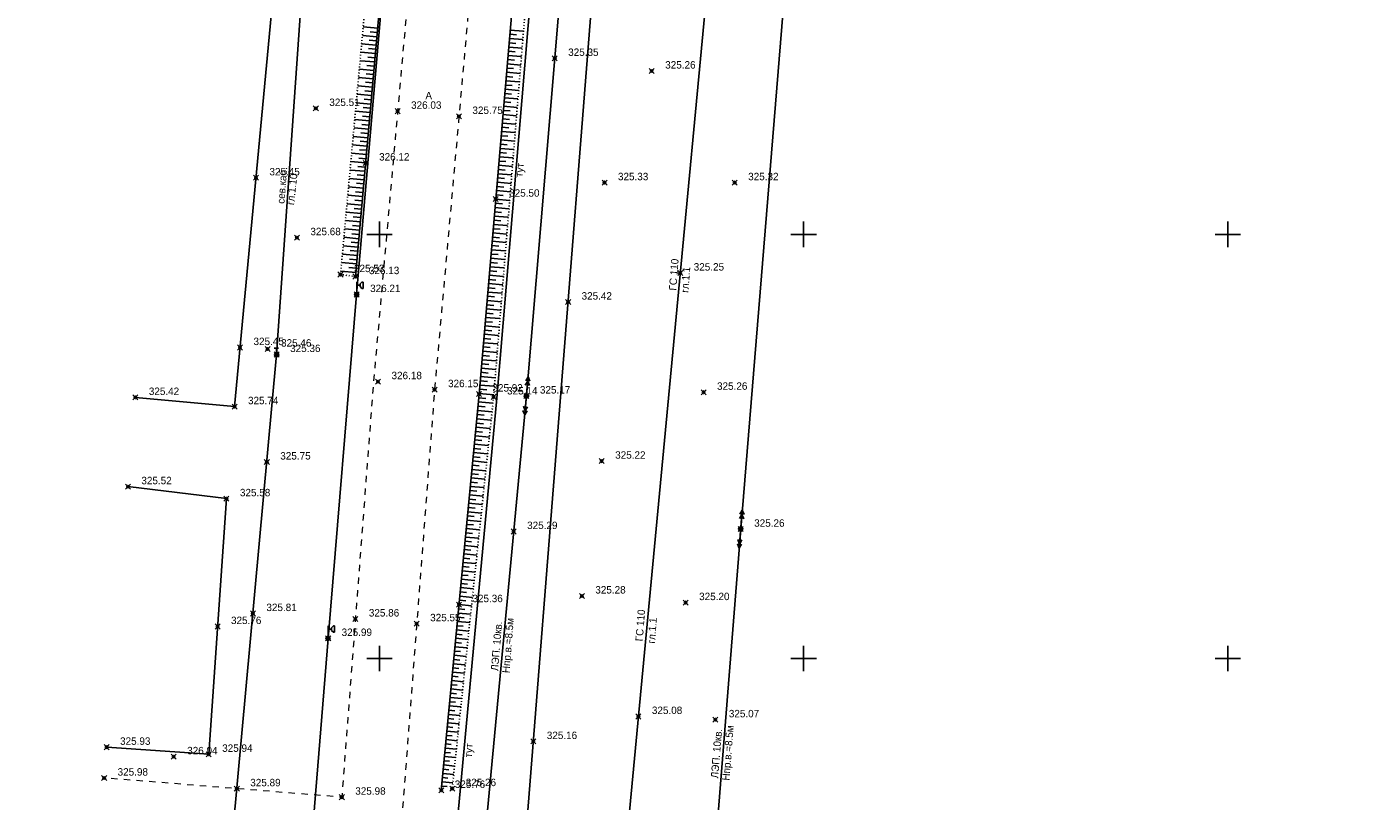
# Model space of a CAD drawing. Header units: metres. Extents: x 707528 to 709248, y 4308395 to 4311045.
# Tile 35 of 104: x 708137 to 708296, y 4308928 to 4309020. Entities that reach past the tile are written whole.
import ezdxf

# ---------------------------------------------------------------- set-up
doc = ezdxf.new("R2010")
doc.units = ezdxf.units.M
doc.header["$LTSCALE"] = 0.5
doc.header["$PDMODE"] = 35
doc.header["$PDSIZE"] = 0.3
for name, pattern in [('Auto_Street_NotBorder_Line_m1', [3, 1.5, -1.5]), ('ДОРОГИ_СТРОЯЩ', [9, 8, -1]), ('Контура низ откосов  Штриховая 0.1-0.5 - - - - - - -', [0.6, 0.1, -0.5])]:
    doc.linetypes.add(name, pattern=pattern)
for name, color, linetype in [('(001) Сетка', 92, 'Continuous'), ('(004) Точки рельефа', 7, 'Continuous'), ('(013) Газ', 30, 'ИК_Газопровод -------г--------'), ('(016) Кабель', 1, 'Continuous'), ('(019) Связь', 3, 'ИК_КАБ_СВЯЗИ'), ('(022) Возд. Линии', 7, 'Continuous'), ('(025) Дорога', 7, 'Continuous'), ('(035) Откосы', 7, 'Continuous'), ('(038) Деревья', 7, 'Continuous'), ('(040) Ограда', 7, 'Continuous')]:
    doc.layers.add(name, color=color, linetype=linetype)
doc.layers.add('AUTO#_ROADS_EXIST_L', color=7, linetype='Continuous', lineweight=15, true_color=0x000000)
doc.styles.add('BM-431', font='txt')
doc.styles.add('D-431', font='txt')
doc.styles.add('S', font='txtwr', dxfattribs={"oblique": 15})
doc.styles.get("Standard").update_dxf_attribs({"font": 'txt.shx'})
doc.linetypes.add('GAZ_VOZDUSH', pattern='A,1,-2,["~",Standard,S=3,R=0,X=-1.5,Y=-1.5],-1,10', length=14)
doc.linetypes.add('ИК_Газопровод -------г--------', pattern='A,9,-0.6,["Г",Standard,S=1.2,R=0,X=0,Y=-0.6],-1.2', length=10.8)
doc.linetypes.add('ИК_КАБ_СВЯЗИ', pattern='A,4,["o",Standard,S=0.5,R=0,X=0,Y=-0.125],4,-2', length=10)
doc.linetypes.add('ИК_Э_КАБ_ВН', pattern='A,8,-2,["<<",Standard,S=1,R=0,X=0,Y=-0.5],8,[">>",Standard,S=1,R=0,X=-1,Y=-0.5],-2', length=20)
doc.linetypes.add('ИК_Э_КАБ_НН', pattern='A,8,-2,["<",Standard,S=1,R=0,X=0,Y=-0.5],8,[">",Standard,S=1,R=0,X=-0.5,Y=-0.5],-2', length=20)
doc.linetypes.add('ОГРАДА_М_1М', pattern='A,2.5,["о",Standard,S=1,R=0,X=0,Y=-0.35],0.5,["0",Standard,S=0.5,R=0,X=-0.3,Y=-0.25],2.5', length=5.5)
doc.linetypes.add('РЯД_ДЕР_ДО4М', pattern='A,0,[133,ltypeshp.shx,S=0.4,R=0,X=0,Y=0],-3', length=3)

# ---------------------------------------------------------------- blocks, each defined once
blk = doc.blocks.new('strela1')
at = {"layer": '(022) Возд. Линии'}
for p, q in [((-2, 0), (-1.5, 0.25)), ((0, 0), (-2, 0)), ((-2, 0), (-1.5, -0.25)), ((-1.5, 0), (-1, 0.25)), ((-1.5, 0), (-1, -0.25))]:
    blk.add_line(p, q, dxfattribs=at)
blk = doc.blocks.new('strela2')
at = {"layer": '(022) Возд. Линии'}
for p, q in [((0, 0), (2, 0)), ((1.5, 0), (1, 0.25)), ((1.5, 0), (1, -0.25)), ((2, 0), (1.5, 0.25)), ((2, 0), (1.5, -0.25))]:
    blk.add_line(p, q, dxfattribs=at)
blk = doc.blocks.new('STOLB')
at = {"layer": '(022) Возд. Линии'}
blk.add_circle((0, 0), 0.25, dxfattribs=at)
blk = doc.blocks.new('*X145')
at = {"color": 0}
for p, q in [((9.5, 5.08), (10.49, 5.08)), ((9.5, 5.07), (10.49, 5.07)), ((9.5, 5.06), (10.49, 5.06)), ((9.5, 5.05), (10.49, 5.05)), ((9.5, 5.04), (10.49, 5.04)), ((9.5, 5.03), (10.49, 5.03)), ((9.5, 5.02), (10.5, 5.02)), ((9.5, 5.01), (10.5, 5.01)), ((9.5, 5), (10.5, 5)), ((9.5, 4.99), (10.5, 4.99)), ((9.5, 4.98), (10.5, 4.98)), ((9.5, 4.97), (10.5, 4.97)), ((9.5, 4.96), (10.49, 4.96)), ((9.5, 4.95), (10.49, 4.95)), ((9.5, 4.94), (10.49, 4.94)), ((9.5, 4.93), (10.49, 4.93)), ((9.5, 4.92), (10.49, 4.92)), ((9.5, 4.91), (10.49, 4.91)), ((9.5, 4.9), (10.49, 4.9)), ((9.51, 5.12), (10.48, 5.12)), ((9.51, 5.11), (10.48, 5.11)), ((9.51, 5.1), (10.48, 5.1)), ((9.51, 5.09), (10.49, 5.09)), ((9.51, 4.89), (10.49, 4.89)), ((9.51, 4.88), (10.48, 4.88)), ((9.51, 4.87), (10.48, 4.87)), ((9.51, 4.86), (10.48, 4.86)), ((9.52, 5.16), (10.47, 5.16)), ((9.52, 5.15), (10.47, 5.15)), ((9.52, 5.14), (10.47, 5.14)), ((9.52, 5.13), (10.48, 5.13)), ((9.52, 4.85), (10.48, 4.85)), ((9.52, 4.84), (10.47, 4.84)), ((9.52, 4.83), (10.47, 4.83)), ((9.53, 5.18), (10.46, 5.18)), ((9.53, 5.17), (10.46, 5.17)), ((9.53, 4.82), (10.47, 4.82)), ((9.53, 4.81), (10.46, 4.81)), ((9.53, 4.8), (10.46, 4.8)), ((9.54, 5.2), (10.45, 5.2)), ((9.54, 5.19), (10.46, 5.19)), ((9.54, 4.79), (10.45, 4.79)), ((9.54, 4.78), (10.45, 4.78)), ((9.55, 5.22), (10.44, 5.22)), ((9.55, 5.21), (10.45, 5.21)), ((9.55, 4.77), (10.44, 4.77)), ((9.55, 4.76), (10.44, 4.76)), ((9.56, 5.24), (10.43, 5.24)), ((9.56, 5.23), (10.44, 5.23)), ((9.56, 4.75), (10.43, 4.75)), ((9.56, 4.74), (10.43, 4.74)), ((9.57, 5.26), (10.42, 5.26)), ((9.57, 5.25), (10.43, 5.25)), ((9.57, 4.73), (10.42, 4.73)), ((9.58, 5.27), (10.41, 5.27)), ((9.58, 4.72), (10.41, 4.72)), ((9.58, 4.71), (10.41, 4.71)), ((9.59, 5.29), (10.4, 5.29)), ((9.59, 5.28), (10.41, 5.28)), ((9.59, 4.7), (10.4, 4.7)), ((9.6, 5.3), (10.39, 5.3)), ((9.6, 4.69), (10.39, 4.69)), ((9.61, 5.31), (10.38, 5.31)), ((9.61, 4.68), (10.39, 4.68)), ((9.61, 4.67), (10.38, 4.67)), ((9.62, 5.32), (10.37, 5.32)), ((9.62, 4.66), (10.37, 4.66)), ((9.63, 5.33), (10.37, 5.33)), ((9.63, 4.65), (10.36, 4.65)), ((9.64, 5.34), (10.36, 5.34)), ((9.64, 4.64), (10.35, 4.64)), ((9.65, 5.35), (10.35, 5.35)), ((9.65, 4.63), (10.34, 4.63)), ((9.66, 5.36), (10.34, 5.36)), ((9.66, 4.62), (10.33, 4.62)), ((9.67, 5.37), (10.32, 5.37)), ((9.67, 4.61), (10.32, 4.61)), ((9.68, 5.38), (10.31, 5.38)), ((9.69, 5.39), (10.3, 5.39)), ((9.69, 4.6), (10.31, 4.6)), ((9.7, 4.59), (10.29, 4.59)), ((9.71, 5.4), (10.29, 5.4)), ((9.71, 4.58), (10.28, 4.58)), ((9.72, 5.41), (10.27, 5.41)), ((9.73, 4.57), (10.26, 4.57)), ((9.74, 5.42), (10.26, 5.42)), ((9.75, 5.43), (10.24, 5.43)), ((9.75, 4.56), (10.25, 4.56)), ((9.76, 4.55), (10.23, 4.55)), ((9.77, 5.44), (10.22, 5.44)), ((9.78, 4.54), (10.21, 4.54)), ((9.79, 5.45), (10.2, 5.45)), ((9.81, 4.53), (10.18, 4.53)), ((9.82, 5.46), (10.18, 5.46)), ((9.83, 4.52), (10.16, 4.52)), ((9.85, 5.47), (10.15, 5.47)), ((9.87, 4.51), (10.12, 4.51)), ((9.88, 5.48), (10.11, 5.48)), ((9.91, 4.5), (10.08, 4.5)), ((9.94, 5.49), (10.05, 5.49))]:
    blk.add_line(p, q, dxfattribs=at)
blk = doc.blocks.new('I01070')
at = {"color": 0}
blk.add_circle((0.05, 0.03), 0.5, dxfattribs=at)
blk.add_blockref('*X145', (-9.95, -4.96), dxfattribs=at)
blk = doc.blocks.new('I0195')
at = {"layer": '(016) Кабель', "color": 0, "linetype": 'ИК_Э_КАБ_ВН'}
for p, q in [((-0.275, 0.74), (0.225, 0.74)), ((-0.025, 0.24), (-0.025, 0.74))]:
    blk.add_line(p, q, dxfattribs=at)
at = {"layer": '(016) Кабель', "color": 0, "linetype": 'ИК_Э_КАБ_ВН', "xscale": 0.5, "yscale": 0.5, "zscale": 0.5}
blk.add_blockref('I01070', (-0.025, -0.01), dxfattribs=at)
blk = doc.blocks.new('U1111')
for p, q in [((0, 0.05), (0.1, 0.05)), ((0, -0.05), (0, 0.05)), ((0.1, 0.45), (0.1, 2.95)), ((0.1, 2.2), (0.85, 2.2)), ((0.1, 0.05), (0.1, -0.05)), ((1.28934, 2.95), (0.85, 2.51066)), ((0.85, 2.51066), (0.85, 1.88934)), ((0.85, 1.88934), (1.28934, 1.45)), ((1.6, 2.95), (1.28934, 2.95)), ((1.28934, 1.45), (1.6, 1.45)), ((1.6, 2.95), (1.6, 1.45)), ((0.1, -0.05), (0, -0.05))]:
    blk.add_line(p, q)
blk.add_lwpolyline([(0.55, 0), (0.3, 0.433013), (-0.2, 0.433013), (-0.45, 0), (-0.2, -0.433013), (0.3, -0.433013)], close=True)
at = {"color": 4, "style": 'S', "oblique": 15}
blk.add_attdef('Z', (1.142936, -1.391276), '', height=2, dxfattribs=at)
blk = doc.blocks.new('Setka')
at = {"layer": '(001) Сетка'}
for p, q in [((-1.5, 0), (1.5, 0)), ((0, 1.5), (0, -1.5))]:
    blk.add_line(p, q, dxfattribs=at)

msp = doc.modelspace()

# ---------------------------------------------------------------- linework, layer by layer
at = {"layer": '(013) Газ', "linetype": 'GAZ_VOZDUSH', "elevation": 324.82, "flags": 128}
msp.add_lwpolyline([(708165.17, 4309921.81), (708237.06, 4309914.63), (708237.8, 4309906.21), (708237.95, 4309892.64), (708271.63, 4309889.79), (708271.63, 4309889.79), (708293.17, 4309888.33), (708284.48, 4309721.93), (708278.28, 4309632.42), (708278.09, 4309626), (708267.1, 4309554.46), (708203.29, 4308878.05), (708188.65, 4308618.68), (708188.65, 4308585.68)], dxfattribs=at)
at = {"layer": '(016) Кабель', "linetype": 'ИК_Э_КАБ_НН', "elevation": 325.65, "flags": 128}
msp.add_lwpolyline([(708148.16, 4308651.7), (708151.5, 4308692.41), (708155.95, 4308744.12), (708160.09, 4308792.08), (708165.82, 4308866.03), (708169.05, 4308905.96), (708172.4, 4308947.61), (708175.76, 4308988.14), (708178.98, 4309025.59), (708182.2, 4309063.2), (708185.81, 4309103.87), (708189.13, 4309144.32), (708192.28, 4309183.21), (708195.86, 4309224.8), (708198.74, 4309260.8), (708202.87, 4309309.74), (708206.45, 4309354.35), (708209.62, 4309392.71), (708214, 4309431.24), (708217.89, 4309470.55), (708222.29, 4309519.97), (708227.65, 4309584.99), (708230.7, 4309620.04), (708233.6, 4309650.66), (708236.61, 4309686.64), (708239.92, 4309725.26), (708242.96, 4309758.87), (708245.88, 4309791.49), (708249.04, 4309830.22), (708251.64, 4309862.09), (708254.55, 4309895.44), (708258.53, 4309939.87), (708262.1, 4309983.75), (708265.01, 4310017.02), (708267.69, 4310050.03), (708270.44, 4310083.37), (708274.29, 4310124.62), (708277.62, 4310164.75), (708280.24, 4310192.85), (708282.13, 4310214.07), (708285.19, 4310249.54), (708287.52, 4310279.26), (708289.72, 4310303.87), (708292.58, 4310337.27), (708295.61, 4310373.42), (708298.17, 4310403.78), (708301.1, 4310436.1), (708303.91, 4310468.22), (708306.25, 4310494.56), (708309.27, 4310529.23), (708312.33, 4310564.7), (708314.66, 4310594.42), (708316.85, 4310619.03), (708319.71, 4310652.44), (708322.75, 4310688.58), (708325.31, 4310718.94), (708328.24, 4310751.26), (708331.05, 4310783.38), (708331.61, 4310789.72)], dxfattribs=at)
at = {"layer": '(019) Связь', "flags": 128}
for points, elevation in [([(708317.15, 4310791), (708301.02, 4310609.69), (708256.74, 4310111.97), (708241.57, 4309932.29), (708189.21, 4309312.33), (708166.33, 4308981.07), (708160.32, 4308915.54), (708146.62, 4308758.23), (708137.03, 4308632.5), (708137.03, 4308632.5), (708137.03, 4308632.5), (708136.9, 4308567.22), (708136.89, 4308563.9)], 324.52), ([(708153.01, 4308571.82), (708156.99, 4308609.51), (708156.99, 4308609.51), (708174.15, 4308666.96), (708174.32, 4308670.73), (708195.36, 4308919.93), (708204.07, 4309029.86), (708218.91, 4309205.25), (708226.16, 4309224.91), (708236.6, 4309425.45), (708237.56, 4309445.94), (708241.53, 4309518.71), (708251.54, 4309611.08), (708253.16, 4309631.29), (708257.43, 4309700.42), (708258.88, 4309712.26), (708269.33, 4309836.62), (708270.39, 4309849.38), (708278.27, 4309932.28), (708280.62, 4309944.7), (708295.32, 4310108.26), (708303.77, 4310173.62), (708303.35, 4310191.01), (708305.19, 4310238.89), (708306.7, 4310249.89), (708308.61, 4310273.09), (708309.89, 4310281.81), (708320.55, 4310401.57), (708321.59, 4310412.94), (708336.89, 4310582.46), (708345.29, 4310694.49), (708346.98, 4310695.56), (708355.08, 4310696.93), (708358.13, 4310696.44)], 325.43)]:
    msp.add_lwpolyline(points, dxfattribs=dict(at, elevation=elevation))
at = {"layer": '(022) Возд. Линии', "flags": 128}
for points, elevation in [([(708173.51, 4308716.07), (708180.43, 4308788.09), (708187.56, 4308888.99), (708190.62, 4308921.47), (708195.78, 4308976.19), (708203.64, 4309069.96), (708211.44, 4309164.29), (708218.6, 4309250.65), (708219.25, 4309256.07), (708222.24, 4309295.89), (708225.83, 4309339.6), (708227.55, 4309406.95), (708237.81, 4309505.38), (708242.3, 4309555.66), (708248.42, 4309625.62), (708247.86, 4309642.82), (708220.32, 4309644.94)], -1.94), ([(708193.11, 4309415.99), (708231.85, 4309412.41), (708252.43, 4309429.3), (708256.6, 4309394.68), (708250.05, 4309317.14), (708243.4, 4309234.8), (708236.64, 4309154.46), (708229.09, 4309058.79), (708221.04, 4308960.49), (708213.33, 4308863.39), (708205.92, 4308779.39), (708198.54, 4308684.64), (708194.36, 4308635.49), (708189.11, 4308573.79)], 325.6)]:
    msp.add_lwpolyline(points, dxfattribs=dict(at, elevation=elevation))
at = {"layer": '(035) Откосы'}
for p, q in [((708176.44, 4309018.68, 325.83), (708178.15, 4309018.53, 325.83)), ((708176.54, 4309019.67, 325.83), (708178.24, 4309019.52, 325.83)), ((708177.34, 4309019.1, 325.83), (708178.2, 4309019.02, 325.83)), ((708193.77, 4309018.31, 325.46), (708195.35, 4309018.18, 325.46)), ((708193.82, 4309018.81, 325.46), (708194.61, 4309018.74, 325.46)), ((708193.86, 4309019.31, 325.46), (708195.43, 4309019.17, 325.46)), ((708176.26, 4309016.7, 325.83), (708177.97, 4309016.54, 325.83)), ((708176.35, 4309017.69, 325.83), (708178.06, 4309017.54, 325.83)), ((708177.16, 4309017.12, 325.83), (708178.02, 4309017.04, 325.83)), ((708177.25, 4309018.11, 325.83), (708178.11, 4309018.03, 325.83)), ((708193.65, 4309016.82, 325.46), (708194.44, 4309016.75, 325.46)), ((708193.69, 4309017.31, 325.46), (708195.27, 4309017.18, 325.46)), ((708193.73, 4309017.81, 325.46), (708194.52, 4309017.74, 325.46)), ((708176.17, 4309015.7, 325.83), (708177.89, 4309015.55, 325.83)), ((708176.98, 4309015.13, 325.83), (708177.84, 4309015.06, 325.83)), ((708177.07, 4309016.12, 325.83), (708177.93, 4309016.05, 325.83)), ((708193.52, 4309015.32, 325.46), (708195.11, 4309015.19, 325.46)), ((708193.56, 4309015.82, 325.46), (708194.36, 4309015.75, 325.46)), ((708193.6, 4309016.32, 325.46), (708195.19, 4309016.18, 325.46)), ((708175.99, 4309013.72, 325.83), (708177.71, 4309013.57, 325.83)), ((708176.08, 4309014.71, 325.83), (708177.8, 4309014.56, 325.83)), ((708176.89, 4309014.14, 325.83), (708177.75, 4309014.06, 325.83)), ((708193.39, 4309013.83, 325.46), (708194.19, 4309013.76, 325.46)), ((708193.43, 4309014.33, 325.46), (708195.03, 4309014.19, 325.46)), ((708193.48, 4309014.82, 325.46), (708194.27, 4309014.76, 325.46)), ((708175.9, 4309012.73, 325.83), (708177.62, 4309012.58, 325.83)), ((708176.72, 4309012.16, 325.83), (708177.58, 4309012.08, 325.83)), ((708176.8, 4309013.15, 325.83), (708177.66, 4309013.07, 325.83)), ((708193.22, 4309011.84, 325.46), (708194.02, 4309011.77, 325.46)), ((708193.26, 4309012.33, 325.46), (708194.86, 4309012.2, 325.46)), ((708193.31, 4309012.83, 325.46), (708194.11, 4309012.76, 325.46)), ((708193.35, 4309013.33, 325.46), (708194.95, 4309013.19, 325.46)), ((708175.72, 4309010.75, 325.83), (708177.44, 4309010.59, 325.83)), ((708175.81, 4309011.74, 325.83), (708177.53, 4309011.58, 325.83)), ((708176.63, 4309011.16, 325.83), (708177.49, 4309011.09, 325.83)), ((708193.09, 4309010.34, 325.46), (708194.7, 4309010.2, 325.46)), ((708193.13, 4309010.84, 325.46), (708193.94, 4309010.77, 325.46)), ((708193.18, 4309011.34, 325.46), (708194.78, 4309011.2, 325.46)), ((708175.54, 4309008.76, 325.83), (708177.27, 4309008.61, 325.83)), ((708175.63, 4309009.75, 325.83), (708177.35, 4309009.6, 325.83)), ((708176.45, 4309009.18, 325.83), (708177.31, 4309009.1, 325.83)), ((708176.54, 4309010.17, 325.83), (708177.4, 4309010.1, 325.83)), ((708192.96, 4309008.85, 325.46), (708193.77, 4309008.78, 325.46)), ((708193.01, 4309009.35, 325.46), (708194.62, 4309009.21, 325.46)), ((708193.05, 4309009.84, 325.46), (708193.86, 4309009.78, 325.46)), ((708175.45, 4309007.77, 325.83), (708177.18, 4309007.62, 325.83)), ((708176.27, 4309007.2, 325.83), (708177.13, 4309007.12, 325.83)), ((708176.36, 4309008.19, 325.83), (708177.22, 4309008.11, 325.83)), ((708192.84, 4309007.35, 325.46), (708194.46, 4309007.22, 325.46)), ((708192.88, 4309007.85, 325.46), (708193.69, 4309007.78, 325.46)), ((708192.92, 4309008.35, 325.46), (708194.54, 4309008.21, 325.46)), ((708175.26, 4309005.79, 325.83), (708177, 4309005.63, 325.83)), ((708175.36, 4309006.78, 325.83), (708177.09, 4309006.62, 325.83)), ((708176.18, 4309006.2, 325.83), (708177.04, 4309006.13, 325.83)), ((708192.71, 4309005.86, 325.46), (708193.52, 4309005.79, 325.46)), ((708192.75, 4309006.36, 325.46), (708194.38, 4309006.22, 325.46)), ((708192.79, 4309006.86, 325.46), (708193.6, 4309006.79, 325.46)), ((708175.17, 4309004.79, 325.83), (708176.91, 4309004.64, 325.83)), ((708176, 4309004.22, 325.83), (708176.87, 4309004.14, 325.83)), ((708176.09, 4309005.21, 325.83), (708176.96, 4309005.14, 325.83)), ((708192.58, 4309004.37, 325.46), (708194.21, 4309004.23, 325.46)), ((708192.62, 4309004.86, 325.46), (708193.44, 4309004.79, 325.46)), ((708192.67, 4309005.36, 325.46), (708194.29, 4309005.22, 325.46)), ((708174.99, 4309002.81, 325.83), (708176.73, 4309002.66, 325.83)), ((708175.08, 4309003.8, 325.83), (708176.82, 4309003.65, 325.83)), ((708175.91, 4309003.23, 325.83), (708176.78, 4309003.15, 325.83)), ((708192.41, 4309002.37, 325.46), (708194.05, 4309002.23, 325.46)), ((708192.45, 4309002.87, 325.46), (708193.27, 4309002.8, 325.46)), ((708192.49, 4309003.37, 325.46), (708194.13, 4309003.23, 325.46)), ((708192.54, 4309003.87, 325.46), (708193.35, 4309003.8, 325.46)), ((708174.81, 4309000.83, 325.83), (708176.56, 4309000.67, 325.83)), ((708174.9, 4309001.82, 325.83), (708176.65, 4309001.66, 325.83)), ((708175.73, 4309001.25, 325.83), (708176.6, 4309001.17, 325.83)), ((708175.82, 4309002.24, 325.83), (708176.69, 4309002.16, 325.83)), ((708192.28, 4309000.88, 325.46), (708193.1, 4309000.81, 325.46)), ((708192.32, 4309001.38, 325.46), (708193.97, 4309001.24, 325.46)), ((708192.37, 4309001.88, 325.46), (708193.19, 4309001.81, 325.46)), ((708174.72, 4308999.84, 325.83), (708176.47, 4308999.68, 325.83)), ((708175.55, 4308999.26, 325.83), (708176.42, 4308999.18, 325.83)), ((708175.64, 4309000.25, 325.83), (708176.51, 4309000.18, 325.83)), ((708192.15, 4308999.39, 325.46), (708193.81, 4308999.24, 325.46)), ((708192.2, 4308999.88, 325.46), (708193.02, 4308999.81, 325.46)), ((708192.24, 4309000.38, 325.46), (708193.89, 4309000.24, 325.46)), ((708174.54, 4308997.85, 325.83), (708176.29, 4308997.7, 325.83)), ((708174.63, 4308998.84, 325.83), (708176.38, 4308998.69, 325.83)), ((708175.46, 4308998.27, 325.83), (708176.34, 4308998.19, 325.83)), ((708192.03, 4308997.89, 325.46), (708192.85, 4308997.82, 325.46)), ((708192.07, 4308998.39, 325.46), (708193.72, 4308998.25, 325.46)), ((708192.11, 4308998.89, 325.46), (708192.94, 4308998.82, 325.46)), ((708174.45, 4308996.86, 325.83), (708176.2, 4308996.7, 325.83)), ((708175.28, 4308996.29, 325.83), (708176.16, 4308996.21, 325.83)), ((708175.37, 4308997.28, 325.83), (708176.25, 4308997.2, 325.83)), ((708191.9, 4308996.4, 325.46), (708193.56, 4308996.26, 325.46)), ((708191.94, 4308996.9, 325.46), (708192.77, 4308996.82, 325.46)), ((708191.98, 4308997.39, 325.46), (708193.64, 4308997.25, 325.46)), ((708174.27, 4308994.88, 325.83), (708176.03, 4308994.72, 325.83)), ((708174.36, 4308995.87, 325.83), (708176.11, 4308995.71, 325.83)), ((708175.19, 4308995.29, 325.83), (708176.07, 4308995.22, 325.83)), ((708191.73, 4308994.41, 325.46), (708193.4, 4308994.26, 325.46)), ((708191.77, 4308994.9, 325.46), (708192.6, 4308994.83, 325.46)), ((708191.81, 4308995.4, 325.46), (708193.48, 4308995.26, 325.46)), ((708191.86, 4308995.9, 325.46), (708192.69, 4308995.83, 325.46)), ((708174.08, 4308992.89, 325.83), (708175.85, 4308992.74, 325.83)), ((708174.18, 4308993.89, 325.83), (708175.94, 4308993.73, 325.83)), ((708175.01, 4308993.31, 325.83), (708175.89, 4308993.23, 325.83)), ((708175.1, 4308994.3, 325.83), (708175.98, 4308994.22, 325.83)), ((708191.6, 4308992.91, 325.46), (708192.44, 4308992.84, 325.46)), ((708191.64, 4308993.41, 325.46), (708193.32, 4308993.27, 325.46)), ((708191.68, 4308993.91, 325.46), (708192.52, 4308993.84, 325.46)), ((708173.99, 4308991.9, 325.83), (708175.76, 4308991.74, 325.83)), ((708174.83, 4308991.33, 325.83), (708175.72, 4308991.25, 325.83)), ((708174.92, 4308992.32, 325.83), (708175.81, 4308992.24, 325.83)), ((708191.47, 4308991.42, 325.46), (708193.15, 4308991.27, 325.46)), ((708191.51, 4308991.92, 325.46), (708192.35, 4308991.84, 325.46)), ((708191.56, 4308992.41, 325.46), (708193.23, 4308992.27, 325.46)), ((708173.9, 4308990.91, 325.83), (708175.67, 4308990.75, 325.83)), ((708191.34, 4308989.92, 325.46), (708192.19, 4308989.85, 325.46)), ((708191.39, 4308990.42, 325.46), (708193.07, 4308990.28, 325.46)), ((708191.43, 4308990.92, 325.46), (708192.27, 4308990.85, 325.46)), ((708191.22, 4308988.43, 325.46), (708192.91, 4308988.28, 325.46)), ((708191.26, 4308988.93, 325.46), (708192.1, 4308988.86, 325.46)), ((708191.3, 4308989.43, 325.46), (708192.99, 4308989.28, 325.46)), ((708191.05, 4308986.44, 325.46), (708192.75, 4308986.29, 325.46)), ((708191.09, 4308986.94, 325.46), (708191.94, 4308986.86, 325.46)), ((708191.13, 4308987.43, 325.46), (708192.83, 4308987.29, 325.46)), ((708191.17, 4308987.93, 325.46), (708192.02, 4308987.86, 325.46)), ((708190.92, 4308984.94, 325.46), (708191.77, 4308984.87, 325.46)), ((708190.96, 4308985.44, 325.46), (708192.66, 4308985.3, 325.46)), ((708191, 4308985.94, 325.46), (708191.85, 4308985.87, 325.46)), ((708190.79, 4308983.45, 325.46), (708192.5, 4308983.3, 325.46)), ((708190.83, 4308983.95, 325.46), (708191.69, 4308983.87, 325.46)), ((708190.87, 4308984.45, 325.46), (708192.58, 4308984.3, 325.46)), ((708190.66, 4308981.96, 325.46), (708191.52, 4308981.88, 325.46)), ((708190.7, 4308982.45, 325.46), (708192.42, 4308982.31, 325.46)), ((708190.75, 4308982.95, 325.46), (708191.6, 4308982.88, 325.46)), ((708190.53, 4308980.46, 325.46), (708192.26, 4308980.31, 325.46)), ((708190.58, 4308980.96, 325.46), (708191.44, 4308980.89, 325.46)), ((708190.62, 4308981.46, 325.46), (708192.34, 4308981.31, 325.46)), ((708190.41, 4308978.97, 325.46), (708191.27, 4308978.89, 325.46)), ((708190.45, 4308979.47, 325.46), (708192.18, 4308979.32, 325.46)), ((708190.49, 4308979.96, 325.46), (708191.35, 4308979.89, 325.46)), ((708190.24, 4308976.98, 325.46), (708191.1, 4308976.9, 325.46)), ((708190.28, 4308977.47, 325.46), (708192.01, 4308977.32, 325.46)), ((708190.32, 4308977.97, 325.46), (708191.19, 4308977.9, 325.46)), ((708190.36, 4308978.47, 325.46), (708192.09, 4308978.32, 325.46)), ((708190.1, 4308975.48, 325.46), (708191.83, 4308975.32, 325.46)), ((708190.15, 4308975.98, 325.46), (708191.01, 4308975.9, 325.46)), ((708190.19, 4308976.48, 325.46), (708191.93, 4308976.33, 325.46)), ((708189.96, 4308973.99, 325.46), (708190.81, 4308973.91, 325.46)), ((708190, 4308974.49, 325.46), (708191.73, 4308974.32, 325.46)), ((708190.05, 4308974.98, 325.46), (708190.91, 4308974.9, 325.46)), ((708189.81, 4308972.5, 325.46), (708191.52, 4308972.33, 325.46)), ((708189.86, 4308972.99, 325.46), (708190.71, 4308972.91, 325.46)), ((708189.91, 4308973.49, 325.46), (708191.62, 4308973.33, 325.46)), ((708189.67, 4308971, 325.46), (708190.52, 4308970.92, 325.46)), ((708189.72, 4308971.5, 325.46), (708191.41, 4308971.34, 325.46)), ((708189.77, 4308972, 325.46), (708190.61, 4308971.92, 325.46)), ((708189.48, 4308969.01, 325.46), (708190.32, 4308968.93, 325.46)), ((708189.53, 4308969.51, 325.46), (708191.2, 4308969.35, 325.46)), ((708189.58, 4308970.01, 325.46), (708190.42, 4308969.93, 325.46)), ((708189.63, 4308970.51, 325.46), (708191.31, 4308970.35, 325.46)), ((708189.34, 4308967.52, 325.46), (708190.99, 4308967.36, 325.46)), ((708189.39, 4308968.02, 325.46), (708190.22, 4308967.94, 325.46)), ((708189.44, 4308968.52, 325.46), (708191.1, 4308968.36, 325.46)), ((708189.2, 4308966.03, 325.46), (708190.02, 4308965.95, 325.46)), ((708189.25, 4308966.53, 325.46), (708190.89, 4308966.37, 325.46)), ((708189.29, 4308967.02, 325.46), (708190.12, 4308966.94, 325.46)), ((708189.06, 4308964.54, 325.46), (708190.68, 4308964.38, 325.46)), ((708189.1, 4308965.03, 325.46), (708189.92, 4308964.96, 325.46)), ((708189.15, 4308965.53, 325.46), (708190.78, 4308965.38, 325.46)), ((708188.91, 4308963.04, 325.46), (708189.72, 4308962.97, 325.46)), ((708188.96, 4308963.54, 325.46), (708190.57, 4308963.39, 325.46)), ((708189.01, 4308964.04, 325.46), (708189.82, 4308963.96, 325.46)), ((708188.73, 4308961.05, 325.46), (708189.52, 4308960.98, 325.46)), ((708188.77, 4308961.55, 325.46), (708190.36, 4308961.4, 325.46)), ((708188.82, 4308962.05, 325.46), (708189.62, 4308961.97, 325.46)), ((708188.87, 4308962.54, 325.46), (708190.47, 4308962.39, 325.46)), ((708188.58, 4308959.56, 325.46), (708190.15, 4308959.41, 325.46)), ((708188.63, 4308960.06, 325.46), (708189.42, 4308959.98, 325.46)), ((708188.68, 4308960.55, 325.46), (708190.25, 4308960.4, 325.46)), ((708188.44, 4308958.07, 325.46), (708189.22, 4308957.99, 325.46)), ((708188.49, 4308958.56, 325.46), (708190.04, 4308958.42, 325.46)), ((708188.54, 4308959.06, 325.46), (708189.32, 4308958.99, 325.46)), ((708188.3, 4308956.57, 325.46), (708189.83, 4308956.43, 325.46)), ((708188.35, 4308957.07, 325.46), (708189.12, 4308957, 325.46)), ((708188.39, 4308957.57, 325.46), (708189.94, 4308957.42, 325.46)), ((708188.16, 4308955.08, 325.46), (708188.92, 4308955.01, 325.46)), ((708188.2, 4308955.58, 325.46), (708189.73, 4308955.43, 325.46)), ((708188.25, 4308956.08, 325.46), (708189.02, 4308956, 325.46)), ((708187.97, 4308953.09, 325.46), (708188.72, 4308953.02, 325.46)), ((708188.02, 4308953.59, 325.46), (708189.52, 4308953.45, 325.46)), ((708188.06, 4308954.09, 325.46), (708188.82, 4308954.01, 325.46)), ((708188.11, 4308954.58, 325.46), (708189.62, 4308954.44, 325.46)), ((708187.83, 4308951.6, 325.46), (708189.31, 4308951.46, 325.46)), ((708187.87, 4308952.1, 325.46), (708188.62, 4308952.02, 325.46)), ((708187.92, 4308952.59, 325.46), (708189.41, 4308952.45, 325.46)), ((708187.68, 4308950.11, 325.46), (708188.42, 4308950.04, 325.46)), ((708187.73, 4308950.6, 325.46), (708189.2, 4308950.46, 325.46)), ((708187.78, 4308951.1, 325.46), (708188.52, 4308951.03, 325.46)), ((708187.54, 4308948.61, 325.46), (708188.99, 4308948.47, 325.46)), ((708187.59, 4308949.11, 325.46), (708188.32, 4308949.04, 325.46)), ((708187.64, 4308949.61, 325.46), (708189.1, 4308949.47, 325.46)), ((708187.4, 4308947.12, 325.46), (708188.12, 4308947.05, 325.46)), ((708187.45, 4308947.62, 325.46), (708188.89, 4308947.48, 325.46)), ((708187.49, 4308948.11, 325.46), (708188.22, 4308948.05, 325.46)), ((708187.26, 4308945.63, 325.46), (708188.68, 4308945.49, 325.46)), ((708187.31, 4308946.12, 325.46), (708188.02, 4308946.06, 325.46)), ((708187.35, 4308946.62, 325.46), (708188.78, 4308946.49, 325.46)), ((708187.07, 4308943.64, 325.46), (708188.47, 4308943.5, 325.46)), ((708187.12, 4308944.13, 325.46), (708187.82, 4308944.07, 325.46)), ((708187.16, 4308944.63, 325.46), (708188.57, 4308944.5, 325.46)), ((708187.21, 4308945.13, 325.46), (708187.92, 4308945.06, 325.46)), ((708186.93, 4308942.14, 325.46), (708187.62, 4308942.08, 325.46)), ((708186.97, 4308942.64, 325.46), (708188.36, 4308942.51, 325.46)), ((708187.02, 4308943.14, 325.46), (708187.72, 4308943.07, 325.46)), ((708186.78, 4308940.65, 325.46), (708188.15, 4308940.52, 325.46)), ((708186.83, 4308941.15, 325.46), (708187.52, 4308941.08, 325.46)), ((708186.88, 4308941.65, 325.46), (708188.26, 4308941.51, 325.46)), ((708186.64, 4308939.16, 325.46), (708187.32, 4308939.09, 325.46)), ((708186.69, 4308939.66, 325.46), (708188.05, 4308939.53, 325.46)), ((708186.74, 4308940.15, 325.46), (708187.42, 4308940.09, 325.46)), ((708186.5, 4308937.67, 325.46), (708187.84, 4308937.54, 325.46)), ((708186.55, 4308938.16, 325.46), (708187.22, 4308938.1, 325.46)), ((708186.6, 4308938.66, 325.46), (708187.94, 4308938.53, 325.46)), ((708186.31, 4308935.68, 325.46), (708187.63, 4308935.55, 325.46)), ((708186.36, 4308936.17, 325.46), (708187.02, 4308936.11, 325.46)), ((708186.41, 4308936.67, 325.46), (708187.73, 4308936.54, 325.46)), ((708186.45, 4308937.17, 325.46), (708187.12, 4308937.1, 325.46)), ((708186.17, 4308934.18, 325.46), (708186.82, 4308934.12, 325.46)), ((708186.22, 4308934.68, 325.46), (708187.52, 4308934.56, 325.46)), ((708186.26, 4308935.18, 325.46), (708186.92, 4308935.11, 325.46)), ((708186.03, 4308932.69, 325.46), (708187.31, 4308932.57, 325.46)), ((708186.07, 4308933.19, 325.46), (708186.72, 4308933.13, 325.46)), ((708186.12, 4308933.68, 325.46), (708187.42, 4308933.56, 325.46)), ((708185.89, 4308931.2, 325.46), (708186.52, 4308931.14, 325.46)), ((708185.93, 4308931.69, 325.46), (708187.21, 4308931.57, 325.46)), ((708185.98, 4308932.19, 325.46), (708186.62, 4308932.13, 325.46)), ((708185.79, 4308930.2, 325.46), (708186.42, 4308930.14, 325.46)), ((708185.84, 4308930.7, 325.46), (708187.1, 4308930.58, 325.46))]:
    msp.add_line(p, q, dxfattribs=at)
at = {"layer": '(035) Откосы', "flags": 128}
for points, elevation in [([(708185.74, 4308929.7), (708190.19, 4308976.41), (708198.21, 4309070.16), (708206.31, 4309165.12), (708209.34, 4309205.63), (708210.74, 4309207.03), (708212.73, 4309228.64), (708240.19, 4309225.85), (708240.07, 4309224.68)], 325.46), ([(708175.63, 4308990.26), (708178.93, 4309027.27), (708181.63, 4309063.71)], 325.83)]:
    msp.add_lwpolyline(points, dxfattribs=dict(at, elevation=elevation))
at = {"layer": '(035) Откосы', "linetype": 'Контура низ откосов  Штриховая 0.1-0.5 - - - - - - -'}
for points, elevation in [([(708240.07, 4309224.68), (708214.03, 4309227.04), (708212.16, 4309206.67), (708210.32, 4309204.96), (708208.15, 4309164.84), (708199.57, 4309069.78), (708191.91, 4308976.08), (708187.03, 4308929.91)], 325.94), ([(708175.63, 4308990.26), (708173.86, 4308990.5), (708177.24, 4309027.4), (708180.04, 4309063.95), (708181.63, 4309063.71)], 325.83)]:
    msp.add_lwpolyline(points, dxfattribs=dict(at, elevation=elevation))
at = {"layer": '(038) Деревья', "color": 0, "linetype": 'РЯД_ДЕР_ДО4М', "elevation": 325.16, "flags": 128}
msp.add_lwpolyline([(708187.72, 4308927.1), (708192.27, 4308975.92), (708200.04, 4309068.01), (708208.21, 4309163.19), (708210.69, 4309204.27)], dxfattribs=at)
at = {"layer": '(040) Ограда', "linetype": 'ОГРАДА_М_1М', "flags": 128}
for points, elevation in [([(708149.67, 4308976.02), (708161.37, 4308974.93), (708170.16, 4309068.74), (708179.18, 4309067.89), (708181.46, 4309065.75)], 325.44), ([(708146.29, 4308934.79), (708158.32, 4308933.95), (708160.41, 4308964.08), (708148.8, 4308965.5)], 325.65)]:
    msp.add_lwpolyline(points, dxfattribs=dict(at, elevation=elevation))
at = {"color": 0, "linetype": 'ByBlock', "lineweight": -2, "transparency": 16777216}
for p in [(708199.12, 4309015.98, 325.35), (708210.55, 4309014.48, 325.26), (708170.95, 4309010.08, 325.51), (708180.6, 4309009.75, 326.03), (708187.82, 4309009.14, 325.75), (708176.82, 4309003.65, 326.12), (708163.9, 4309001.9, 325.45), (708204.99, 4309001.33, 325.33), (708220.34, 4309001.33, 325.32), (708192.15, 4308999.39, 325.5), (708168.72, 4308994.84, 325.68), (708173.86, 4308990.5, 325.53), (708175.63, 4308990.26, 326.13), (708213.91, 4308990.68, 325.25), (708175.76, 4308988.14, 326.21), (708200.7, 4308987.26, 325.42), (708162.01, 4308981.9, 325.45), (708165.26, 4308981.72, 325.46), (708166.33, 4308981.07, 325.36), (708178.28, 4308977.87, 326.19), (708184.95, 4308976.94, 326.15), (708216.67, 4308976.62, 325.26), (708149.67, 4308976.02, 325.42), (708190.19, 4308976.41, 325.92), (708191.91, 4308976.08, 325.14), (708195.78, 4308976.19, 325.17), (708161.37, 4308974.93, 325.74), (708165.17, 4308968.41, 325.75), (708204.65, 4308968.51, 325.22), (708148.8, 4308965.5, 325.52), (708160.41, 4308964.08, 325.58), (708194.28, 4308960.21, 325.29), (708221.04, 4308960.49, 325.26), (708187.83, 4308951.6, 325.36), (708202.32, 4308952.61, 325.28), (708214.55, 4308951.83, 325.2), (708163.53, 4308950.54, 325.81), (708175.61, 4308949.9, 325.86), (708159.37, 4308949.01, 325.76), (708182.84, 4308949.35, 325.55), (708172.4, 4308947.61, 325.99), (708208.98, 4308938.41, 325.08), (708218.05, 4308938.03, 325.07), (708196.59, 4308935.47, 325.16), (708146.29, 4308934.79, 325.93), (708158.32, 4308933.95, 325.94), (708154.19, 4308933.67, 326.04), (708145.99, 4308931.16, 325.98), (708161.64, 4308929.9, 325.89), (708185.74, 4308929.7, 325.76), (708187.03, 4308929.91, 325.25), (708174.01, 4308928.9, 325.98)]:
    msp.add_point(p, dxfattribs=at)
at = {"layer": 'AUTO#_ROADS_EXIST_L', "linetype": 'Auto_Street_NotBorder_Line_m1', "lineweight": 15, "elevation": -0.3, "flags": 128}
for points in [[(708246.48, 4309208.64), (708247.73, 4309223.55), (708240.74, 4309226.75), (708207.26, 4309229.53), (708201.12, 4309159.68), (708193.27, 4309070.25), (708184.95, 4308976.94), (708181.08, 4308926.26), (708224.13, 4308925.83)], [(708161.69, 4309115.59), (708180.24, 4309113.16), (708185.35, 4309111.42), (708187.81, 4309109.43), (708189.27, 4309107.6), (708186.05, 4309070.88), (708177.72, 4308977.54), (708174.01, 4308928.9), (708145.99, 4308931.16)]]:
    msp.add_lwpolyline(points, dxfattribs=at)

# ---------------------------------------------------------------- block references
at = {"layer": '(001) Сетка'}
for p in [(708178.46, 4308995.23), (708228.46, 4308995.23), (708278.46, 4308995.23), (708178.46, 4308945.23), (708228.46, 4308945.23), (708278.46, 4308945.23)]:
    msp.add_blockref('Setka', p, dxfattribs=at)
at = {"layer": '(019) Связь', "color": 0}
msp.add_blockref('I0195', (708166.33, 4308981.06, 649.33), dxfattribs=at)
at = {"layer": '(022) Возд. Линии', "xscale": 0.5, "yscale": 0.5, "zscale": 0.5}
for p in [(708175.74, 4308988.14, 325.65), (708172.37, 4308947.61, 325.65)]:
    msp.add_blockref('U1111', p, dxfattribs=at)
at = {"layer": '(022) Возд. Линии'}
for name, p, rotation in [('strela1', (708195.8, 4308976.44, -1.94), 264.6152115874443), ('strela2', (708195.76, 4308975.94, -1.94), 264.6152115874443), ('strela2', (708221.06, 4308960.73, 324.97), 85.31860837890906), ('strela1', (708221.02, 4308960.23, 324.97), 85.31860837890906)]:
    msp.add_blockref(name, p, dxfattribs=dict(at, rotation=rotation))
for p in [(708195.78, 4308976.19, -1.94), (708221.04, 4308960.49, 324.97)]:
    msp.add_blockref('STOLB', p, dxfattribs=at)

# ---------------------------------------------------------------- texts
at = {"layer": '(004) Точки рельефа', "style": 'D-431'}
for s, p in [('325.35', (708200.7, 4309016.26, 325.35)), ('325.26', (708212.14, 4309014.77, 325.26)), ('325.51', (708172.54, 4309010.36, 325.51)), ('326.03', (708182.18, 4309010.03, 326.03)), ('325.75', (708189.41, 4309009.42, 325.75)), ('326.12', (708178.41, 4309003.93, 326.12)), ('325.45', (708165.48, 4309002.18, 325.45)), ('325.33', (708206.57, 4309001.61, 325.33)), ('325.32', (708221.92, 4309001.61, 325.32)), ('325.50', (708193.74, 4308999.67, 325.5)), ('325.68', (708170.31, 4308995.13, 325.68)), ('325.53', (708175.45, 4308990.78, 325.53)), ('326.13', (708177.21, 4308990.54, 326.13)), ('325.25', (708215.5, 4308990.96, 325.25)), ('326.21', (708177.35, 4308988.43, 326.21)), ('325.42', (708202.28, 4308987.54, 325.42)), ('325.45', (708163.6, 4308982.18, 325.45)), ('325.46', (708166.85, 4308982, 325.46)), ('325.36', (708167.92, 4308981.36, 325.36)), ('326.18', (708179.87, 4308978.16, 326.19)), ('325.42', (708151.26, 4308976.3, 325.42)), ('326.15', (708186.54, 4308977.22, 326.15)), ('325.92', (708191.77, 4308976.7, 325.92)), ('325.14', (708193.5, 4308976.36, 325.14)), ('325.17', (708197.37, 4308976.47, 325.17)), ('325.26', (708218.25, 4308976.91, 325.26)), ('325.74', (708162.95, 4308975.21, 325.74)), ('325.75', (708166.76, 4308968.69, 325.75)), ('325.22', (708206.24, 4308968.79, 325.22)), ('325.52', (708150.38, 4308965.78, 325.52)), ('325.58', (708162, 4308964.36, 325.58)), ('325.29', (708195.86, 4308960.5, 325.29)), ('325.26', (708222.63, 4308960.77, 325.26)), ('325.28', (708203.9, 4308952.9, 325.28)), ('325.81', (708165.12, 4308950.83, 325.81)), ('325.36', (708189.41, 4308951.88, 325.36)), ('325.20', (708216.14, 4308952.12, 325.2)), ('325.76', (708160.95, 4308949.3, 325.76)), ('325.86', (708177.2, 4308950.19, 325.86)), ('325.55', (708184.43, 4308949.63, 325.55)), ('325.99', (708173.99, 4308947.9, 325.99)), ('325.08', (708210.57, 4308938.7, 325.08)), ('325.07', (708219.64, 4308938.31, 325.07)), ('325.93', (708147.87, 4308935.07, 325.93)), ('325.16', (708198.18, 4308935.75, 325.16)), ('326.04', (708155.78, 4308933.95, 326.04)), ('325.94', (708159.91, 4308934.24, 325.94)), ('325.98', (708147.58, 4308931.44, 325.98)), ('325.89', (708163.22, 4308930.18, 325.89)), ('325.76', (708187.33, 4308929.99, 325.76)), ('325.26', (708188.62, 4308930.2, 325.25)), ('325.98', (708175.6, 4308929.19, 325.98))]:
    msp.add_text(s, height=0.875, dxfattribs=at).set_placement(p)
at = {"layer": '(013) Газ', "color": 0, "linetype": 'Continuous', "style": 'D-431'}
for s, p in [('ГС 110', (708213.44, 4308988.58, -0.3)), ('гл.1.1', (708214.87, 4308988.32, -0.3)), ('ГС 110', (708209.49, 4308947.24, -0.3)), ('гл.1.1', (708210.93, 4308946.98, -0.3))]:
    msp.add_text(s, height=0.875, rotation=85.6526, dxfattribs=at).set_placement(p)
at = {"layer": '(019) Связь', "color": 0, "linetype": 'Continuous', "style": 'D-431'}
for s, rotation, p in [('сев.каб.', 85.462, (708167.24, 4308998.81, -0.3)), ('гл.1.10', 83.7495, (708168.38, 4308998.65, -0.3))]:
    msp.add_text(s, height=0.875, rotation=rotation, dxfattribs=at).set_placement(p)
at = {"layer": '(022) Возд. Линии', "style": 'BM-431'}
for p in [(708193.78, 4308943.49, -1.94), (708219.71, 4308930.83, 325.6)]:
    msp.add_text('Hпр.в.=8.5м', height=0.875, rotation=85.4317, dxfattribs=at).set_placement(p)
at = {"layer": '(022) Возд. Линии', "char_height": 0.875, "attachment_point": 1, "rotation": 85.4317, "style": 'BM-431'}
for insert in [(708191.58, 4308943.81, -1.94), (708217.51, 4308931.16, 325.6)]:
    msp.add_mtext('ЛЭП. 10кв.', dxfattribs=dict(at, insert=insert))
at = {"layer": '(025) Дорога', "linetype": 'ДОРОГИ_СТРОЯЩ', "style": 'BM-431'}
msp.add_text('A', height=0.875, dxfattribs=at).set_placement((708183.87, 4309011.15, -0.3))
at = {"layer": '(038) Деревья', "color": 0, "linetype": 'ByBlock', "style": 'BM-431'}
for p in [(708195.33, 4309001.95, -0.3), (708189.33, 4308933.54, -0.3)]:
    msp.add_text('тут', height=0.875, rotation=84.8342, dxfattribs=at).set_placement(p)

doc.saveas('drawing.dxf')
